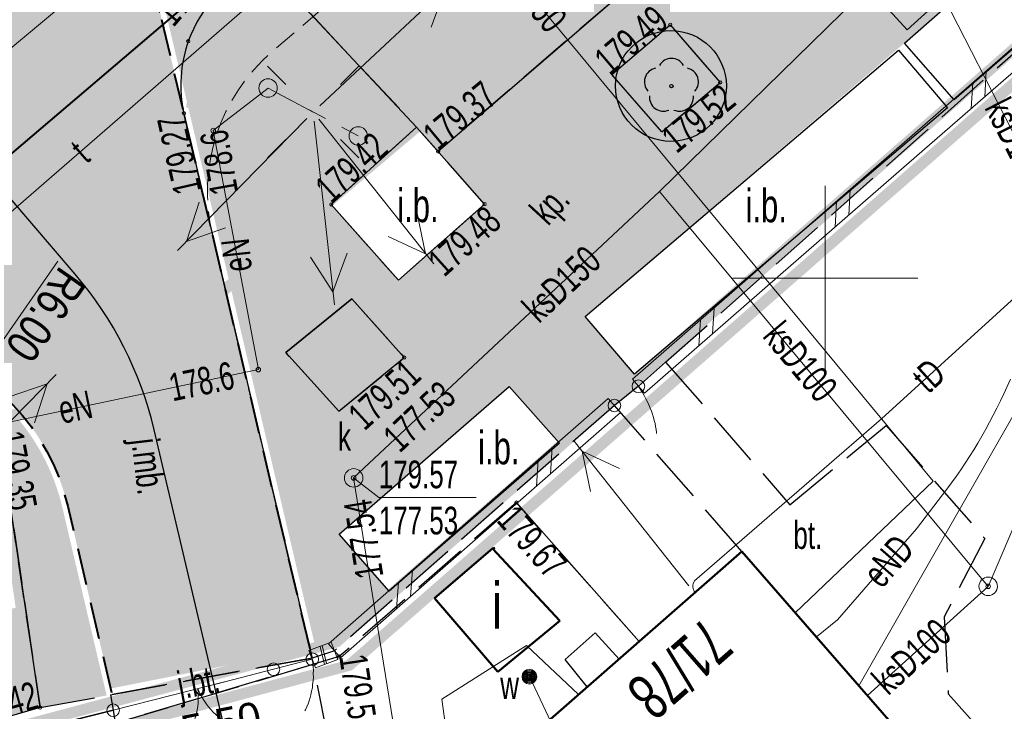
# Model space of a CAD drawing. Header units: metres. Extents: x 7429064 to 7431133, y 5709479 to 5714472.
# Tile 93 of 176: x 7429628 to 7429655, y 5709938 to 5709957. Entities that reach past the tile are written whole.
import ezdxf
from ezdxf.enums import TextEntityAlignment as Align

# ---------------------------------------------------------------- set-up
doc = ezdxf.new("R2010")
doc.units = ezdxf.units.M
for name, pattern in [('1', [0]), ('2_1', [0]), ('2_BUIB12_02', [0]), ('2_KTCR02', [1.5, 1, -0.5]), ('2_KTJZ01', [2, 1.5, -0.5]), ('2_KTKR01', [0]), ('2_KTPL01', [2, 1.5, -0.5]), ('3_1', [0]), ('3_BUIB12_03', [0]), ('3_EGBU_A', [0]), ('3_KTCR02', [1.5, 1, -0.5]), ('3_KTJZ01', [2, 1.5, -0.5]), ('3_KTKR01', [0]), ('3_KTPL01', [2, 1.5, -0.5]), ('4_SUBP02_05', [0]), ('4_SUPE_01', [0]), ('4_SUPK_01', [0]), ('4_SUPT_01', [0]), ('4_SUPW_01', [0]), ('5_EGBI17', [0]), ('7_1', [0]), ('7_SUBP02_05', [0]), ('7_SUPE_01', [0]), ('7_SUPK_01', [0]), ('7_SUPT_01', [0]), ('7_SUPW_01', [0]), ('7_SUSM03_02', [0]), ('DASHED2', [0.375, 0.25, -0.125]), ('HIDDEN', [0.375, 0.25, -0.125])]:
    doc.linetypes.add(name, pattern=pattern)
for name, color, linetype in [('_1_Mapa', 7, 'Continuous'), ('_1_X-REFY', 7, 'Continuous'), ('D_1_LINIA_OPIS_ZJAZDY', 7, 'Continuous')]:
    doc.layers.add(name, color=color, linetype=linetype)
doc.layers.add('_D_7_CZASOWE ZAJĘCIE_PRZEBUDOWA SIECI', color=7, linetype='HIDDEN', lineweight=50, true_color=0xd16900)
doc.layers.add('DZIALKA_L_0', color=7, linetype='1', lineweight=40, true_color=0x008000)
for name, color, linetype, lineweight in [('_D_7_PAS DROGOWY_PODZIAL', 1, 'Continuous', 50), ('_D_7_TEREN NIEZBEDNY DLA OB_BUD', 252, 'HIDDEN', 50), ('_D_8_Wymiary', 7, 'Continuous', 20), ('BUIB_E_T_6', 252, 'Continuous', 18), ('BUIB_L_1', 252, 'Continuous', 18), ('BUIB_L_10', 252, '2_BUIB12_02', 25), ('D_1_LINIA_KRAWĘŻNIK_BET_20_30 WYN 0-2 CM', 5, 'HIDDEN', 40), ('Dr-Krawędż nawierzchni', 250, 'DASHED2', 18), ('EADTD_T_0', 252, 'Continuous', 25), ('EGBB_E_T_0', 252, 'Continuous', 20), ('EGBB_L_0', 252, '3_EGBU_A', 50), ('EGBB_L_1', 252, '3_EGBU_A', 50), ('EGBE_L_8', 252, '3_1', 18), ('gaPoziome', 7, 'Continuous', 30), ('KRZYZE_L_0', 252, '1', 18), ('KTCR_L_1', 252, '2_KTCR02', 30), ('KTJZ_E_T_0', 252, 'Continuous', 15), ('KTJZ_L_0', 252, '2_KTJZ01', 30), ('KTKR_L_0', 252, '2_KTKR01', 30), ('KTOK_L_1', 252, '2_1', 18), ('KTOK_L_3', 252, '2_1', 18), ('KTOK_L_4', 252, 'Continuous', 35), ('KTPL_E_T_0', 252, 'Continuous', 15), ('KTPL_L_0', 252, '2_KTPL01', 30), ('OBOP_T_1', 82, 'Continuous', 30), ('RTPW_T_1', 252, 'Continuous', 15), ('SUBK_L_0', 252, '4_SUBP02_05', 18), ('SUPE_E_T_3', 252, 'Continuous', 15), ('SUPE_L_3', 252, '4_SUPE_01', 18), ('SUPK_E_T_4', 252, 'Continuous', 15), ('SUPK_L_4', 252, '4_SUPK_01', 18), ('SUPT_E_T_0', 252, 'Continuous', 15), ('SUPT_L_0', 252, '4_SUPT_01', 18), ('SUPW_E_T_0', 252, 'Continuous', 15), ('SUPW_L_0', 252, '4_SUPW_01', 18), ('SUSM_L_4', 252, 'Continuous', 18), ('SUSM_T_0', 252, 'Continuous', 18), ('SUTE_T_0', 252, 'Continuous', 18), ('SUTK_T_0', 252, 'Continuous', 18), ('SUTW_T_0', 252, 'Continuous', 18), ('SUUK_E_T_9', 252, 'Continuous', 15), ('SUUK_T_2', 252, 'Continuous', 18), ('SUUW_E_T_5', 252, 'Continuous', 15), ('SUUW_T_7', 252, 'Continuous', 18)]:
    doc.layers.add(name, color=color, linetype=linetype, lineweight=lineweight)
doc.layers.add('D_1_LINIA_OBRZEŻE_BET_6x30cm - III', color=24, linetype='Continuous', lineweight=30, transparency=0.3)
doc.layers.add('D_2_HECZ ŚCIEŻKI ROWEROWE', color=30, linetype='Continuous', lineweight=0, transparency=0.5)
for name, color, linetype, lineweight, true_color, transparency in [('D_2_HECZ_CHODNIK_KOSTKA', 7, 'Continuous', 0, 0xf7f588, 0.35), ('D_2_HECZ_JEZDNIA KR3- NOWA KONSTRUKCJA', 7, 'Continuous', 13, 0x99e6ff, 0.3), ('D_2_HECZ_ZIELEN', 7, 'Continuous', 13, 0xd6ffd6, 0.3)]:
    doc.layers.add(name, color=color, linetype=linetype, lineweight=lineweight, true_color=true_color, transparency=transparency)
doc.styles.add('major_arial', font='arial.ttf')
doc.styles.add('Styl Arial', font='arial.ttf', dxfattribs={"width": 0.8, "height": 0.9})
doc.dimstyles.new('1_500', dxfattribs={"dimtxt": 0.9, "dimasz": 1, "dimexe": 0.18, "dimexo": 0, "dimgap": 0.2, "dimtad": 4, "dimzin": 0, "dimdsep": 46, "dimtxsty": 'Styl Arial', "dimcen": 0.25, "dimclrd": 256, "dimclre": 256, "dimclrt": 256, "dimazin": 0, "dimtfac": 1, "dimtix": 1, "dimtmove": 1, "dimatfit": 3, "dimfxl": 0.18, "dimtolj": 1, "dimtzin": 0, "dimlwd": -1, "dimlwe": -1, "dimarcsym": 0})
doc.dimstyles.new('major_500', dxfattribs={"dimtxt": 0.8, "dimasz": 0.8, "dimexe": 0.5, "dimexo": 1, "dimgap": 0.3, "dimtad": 1, "dimzin": 1, "dimdsep": 46, "dimtxsty": 'major_arial', "dimcen": 0, "dimse1": 1, "dimse2": 1, "dimaunit": 1, "dimadec": 1, "dimazin": 0, "dimtfac": 1, "dimtix": 1, "dimtmove": 0, "dimatfit": 3, "dimfxl": 2, "dimfxlon": 1, "dimtolj": 1, "dimarcsym": 0})

# ---------------------------------------------------------------- blocks, each defined once
blk = doc.blocks.new('*D35')
at = {"layer": '_D_8_Wymiary', "transparency": 16777216}
for p, q in [((7429629.219, 5709950.456), (7429627.36, 5709947.782)), ((7429623.526, 5709942.445), (7429623.776, 5709942.445)), ((7429623.651, 5709942.32), (7429623.651, 5709942.57))]:
    blk.add_line(p, q, dxfattribs=at)
blk.add_solid([(7429627.292, 5709947.83), (7429627.429, 5709947.735), (7429627.075, 5709947.372)], dxfattribs=at)
at = {"layer": 'Defpoints', "color": 0, "transparency": 16777216}
for p in [(7429627.075, 5709947.372), (7429623.651, 5709942.445)]:
    blk.add_point(p, dxfattribs=at)
at = {"layer": '_D_8_Wymiary', "transparency": 16777216, "insert": (7429628.892, 5709949.005), "char_height": 0.9, "attachment_point": 5, "rotation": 235.1989, "style": 'Styl Arial'}
blk.add_mtext('\\A1;R6.00', dxfattribs=at)
blk = doc.blocks.new('*D36')
at = {"layer": '_D_8_Wymiary', "color": 0, "lineweight": -2, "transparency": 16777216}
for p, q in [((7429636.246, 5709938.977), (7429636.579, 5709937.294)), ((7429630.847, 5709937.907), (7429631.181, 5709936.224)), ((7429631.868, 5709936.87), (7429635.697, 5709937.629))]:
    blk.add_line(p, q, dxfattribs=at)
at = {"layer": '_D_8_Wymiary', "color": 0, "transparency": 16777216}
for points in [[(7429635.672, 5709937.76), (7429635.723, 5709937.498), (7429636.482, 5709937.784)], [(7429631.843, 5709937.001), (7429631.894, 5709936.739), (7429631.084, 5709936.714)]]:
    blk.add_solid(points, dxfattribs=at)
at = {"layer": 'Defpoints', "color": 0, "transparency": 16777216}
for p in [(7429636.051, 5709939.958), (7429630.653, 5709938.888), (7429636.482, 5709937.784)]:
    blk.add_point(p, dxfattribs=at)
at = {"layer": '_D_8_Wymiary', "color": 0, "transparency": 16777216, "insert": (7429633.645, 5709937.944), "char_height": 0.8, "attachment_point": 5, "rotation": 11.2108, "style": 'major_arial'}
blk.add_mtext('\\A1;5.50', dxfattribs=at)
blk = doc.blocks.new('3_OBOP02_01')
at = {"linetype": 'Continuous'}
blk.add_circle((0, 0), 0.045, dxfattribs=at)
for centre, start, end in [((0, 0.375), 30.1401, 149.8599), ((-0.357, 0.116), 102.1445, 221.86), ((0.357, 0.116), 318.14, 77.8555), ((-0.22, -0.303), 174.1482, 293.8542), ((0.22, -0.303), 246.1458, 5.8518)]:
    blk.add_arc(centre, 0.375, start, end, dxfattribs=at)
blk = doc.blocks.new('3_RTPW02')
at = {"linetype": 'Continuous'}
blk.add_circle((0, 0), 0.045, dxfattribs=at)
blk = doc.blocks.new('7_SUSM01_01')
at = {"linetype": 'Continuous'}
for p, q in [((-0.742, 0.742), (-1.237, 1.237)), ((0.742, 0.742), (1.237, 1.237)), ((-0.742, -0.742), (-1.237, -1.237)), ((0.742, -0.742), (1.237, -1.237))]:
    blk.add_line(p, q, dxfattribs=at)
blk = doc.blocks.new('7_SUPS01_03')
at = {"linetype": 'Continuous'}
blk.add_circle((0, 0), 0.0625, dxfattribs=at)
blk = doc.blocks.new('7_SUPS01_05')
at = {"linetype": 'Continuous'}
blk.add_circle((0, 0), 0.0625, dxfattribs=at)
blk = doc.blocks.new('7_SUPS01_08')
at = {"linetype": 'Continuous'}
blk.add_circle((0, 0), 0.0625, dxfattribs=at)
blk = doc.blocks.new('7_SUUS15_05')
at = {"linetype": 'Continuous'}
blk.add_circle((0, 0), 0.25, dxfattribs=at)
blk = doc.blocks.new('7_SUUS25')
at = {"linetype": 'Continuous'}
for radius in [0.2, 0.175, 0.15, 0.125, 0.1, 0.075, 0.05, 0.025, 0.00715]:
    blk.add_circle((0, 0), radius, dxfattribs=at)
blk = doc.blocks.new('X-ref_MDCP_Szara')
at = {"layer": 'BUIB_L_1', "linetype": '3_1'}
for p, q in [((7429652.147, 5709953.681), (7429655.832, 5709956.892)), ((7429652.475, 5709953.304), (7429656.161, 5709956.515)), ((7429654.318, 5709954.909), (7429654.358, 5709955.607)), ((7429653.95, 5709954.588), (7429653.99, 5709955.286)), ((7429648.461, 5709950.47), (7429652.147, 5709953.681)), ((7429648.79, 5709950.093), (7429652.475, 5709953.304)), ((7429650.633, 5709951.698), (7429650.673, 5709952.396)), ((7429650.264, 5709951.377), (7429650.304, 5709952.075)), ((7429644.776, 5709947.258), (7429648.461, 5709950.47)), ((7429645.104, 5709946.882), (7429648.79, 5709950.093)), ((7429646.947, 5709948.487), (7429646.987, 5709949.185)), ((7429646.578, 5709948.166), (7429646.619, 5709948.864)), ((7429644.776, 5709947.258), (7429645.104, 5709946.882)), ((7429640.335, 5709943.418), (7429644.125, 5709946.738)), ((7429644.125, 5709946.738), (7429644.455, 5709946.362)), ((7429640.665, 5709943.042), (7429644.455, 5709946.362)), ((7429642.56, 5709944.702), (7429642.609, 5709945.41)), ((7429642.181, 5709944.37), (7429642.23, 5709945.078)), ((7429636.545, 5709940.098), (7429640.335, 5709943.418)), ((7429636.875, 5709939.722), (7429640.665, 5709943.042)), ((7429638.77, 5709941.382), (7429638.819, 5709942.09)), ((7429638.391, 5709941.05), (7429638.44, 5709941.758)), ((7429636.021, 5709939.913), (7429636.621, 5709940.143)), ((7429636.439, 5709939.539), (7429636.321, 5709940.028)), ((7429636.499, 5709939.562), (7429636.381, 5709940.051)), ((7429636.545, 5709940.098), (7429636.875, 5709939.722)), ((7429636.621, 5709940.143), (7429636.799, 5709939.677)), ((7429636.021, 5709939.913), (7429636.199, 5709939.447)), ((7429636.199, 5709939.447), (7429636.799, 5709939.677))]:
    blk.add_line(p, q, dxfattribs=at)
at = {"layer": 'BUIB_L_10', "linetype": '3_BUIB12_03'}
for p, q in [((7429652.14, 5709956.36), (7429658.31, 5709961.76)), ((7429659.66, 5709960.21), (7429653.49, 5709954.82)), ((7429653.49, 5709954.82), (7429652.14, 5709956.36)), ((7429643.5, 5709948.96), (7429651.98, 5709956.17)), ((7429651.98, 5709956.17), (7429653.31, 5709954.61)), ((7429653.31, 5709954.61), (7429644.83, 5709947.4)), ((7429638.934, 5709954.087), (7429636.626, 5709951.994)), ((7429640.777, 5709951.999), (7429638.934, 5709954.087)), ((7429636.626, 5709951.994), (7429638.441, 5709949.938)), ((7429638.441, 5709949.938), (7429640.777, 5709951.999)), ((7429644.83, 5709947.4), (7429643.5, 5709948.96)), ((7429636.84, 5709943.07), (7429641.44, 5709947.06)), ((7429641.44, 5709947.06), (7429642.8, 5709945.53)), ((7429642.8, 5709945.53), (7429638.19, 5709941.52)), ((7429638.19, 5709941.52), (7429636.84, 5709943.07))]:
    blk.add_line(p, q, dxfattribs=at)
at = {"layer": 'DZIALKA_L_0', "linetype": '1'}
blk.add_line((7429408.88, 5709766.76), (7429668.8, 5709988.15), dxfattribs=at)
at = {"layer": 'EGBB_L_0', "linetype": '3_EGBU_A'}
for p, q in [((7429641.053, 5709942.695), (7429640.993, 5709942.675)), ((7429639.416, 5709941.338), (7429640.993, 5709942.675)), ((7429640.993, 5709942.675), (7429642.809, 5709940.72)), ((7429641.132, 5709939.343), (7429639.416, 5709941.338)), ((7429642.809, 5709940.72), (7429641.132, 5709939.343))]:
    blk.add_line(p, q, dxfattribs=at)
at = {"layer": 'EGBB_L_1', "linetype": '3_EGBU_A'}
for p, q in [((7429640.069, 5709935.886), (7429647.742, 5709942.594)), ((7429647.742, 5709942.594), (7429654.681, 5709934.641))]:
    blk.add_line(p, q, dxfattribs=at)
at = {"layer": 'EGBE_L_8', "linetype": '5_EGBI17'}
for p, q in [((7429642.96, 5709939.67), (7429643.769, 5709940.391)), ((7429643.769, 5709940.391), (7429644.415, 5709939.685)), ((7429643.554, 5709938.932), (7429642.96, 5709939.67)), ((7429644.415, 5709939.685), (7429643.554, 5709938.932))]:
    blk.add_line(p, q, dxfattribs=at)
at = {"layer": 'KRZYZE_L_0', "linetype": '1'}
for p, q in [((7429650, 5709947.5), (7429650, 5709952.5)), ((7429647.5, 5709950), (7429652.5, 5709950))]:
    blk.add_line(p, q, dxfattribs=at)
at = {"layer": 'KTCR_L_1', "linetype": '3_KTCR02'}
for q in [(7429627.739, 5709945.2), (7429615.7, 5709934.67)]:
    blk.add_line((7429628.74, 5709938.37), q, dxfattribs=at)
at = {"layer": 'KTJZ_L_0', "linetype": '3_KTJZ01'}
for p, q in [((7429641.635, 5709943.919), (7429636.839, 5709939.753)), ((7429644.957, 5709940.159), (7429641.635, 5709943.919)), ((7429642.96, 5709939.67), (7429643.769, 5709940.391)), ((7429643.769, 5709940.391), (7429644.415, 5709939.685)), ((7429644.415, 5709939.685), (7429644.957, 5709940.159)), ((7429636.839, 5709939.753), (7429630.771, 5709937.947)), ((7429636.109, 5709939.713), (7429630.651, 5709938.718)), ((7429630.771, 5709937.947), (7429636.153, 5709939.549)), ((7429636.11, 5709939.68), (7429636.109, 5709939.713)), ((7429636.153, 5709939.549), (7429636.11, 5709939.68)), ((7429643.554, 5709938.932), (7429642.96, 5709939.67)), ((7429630.651, 5709938.718), (7429630.72, 5709938.3)), ((7429640.069, 5709935.886), (7429643.554, 5709938.932)), ((7429630.72, 5709938.3), (7429630.771, 5709937.947))]:
    blk.add_line(p, q, dxfattribs=at)
at = {"layer": 'KTKR_L_0', "linetype": '3_KTKR01'}
for p, q in [((7429653.59, 5709965.54), (7429639.515, 5709953.429)), ((7429634.7, 5709958.61), (7429638.934, 5709954.087)), ((7429644.223, 5709955.512), (7429645.802, 5709956.854)), ((7429645.802, 5709956.854), (7429647.154, 5709955.295)), ((7429645.575, 5709953.954), (7429644.223, 5709955.512)), ((7429645.575, 5709953.954), (7429647.154, 5709955.295)), ((7429632.634, 5709954.46), (7429636.109, 5709939.713)), ((7429635.391, 5709947.983), (7429637.179, 5709949.435)), ((7429637.179, 5709949.435), (7429638.601, 5709947.846)), ((7429636.832, 5709946.394), (7429635.391, 5709947.983)), ((7429636.832, 5709946.394), (7429638.601, 5709947.846)), ((7429628.74, 5709938.37), (7429627.739, 5709945.2))]:
    blk.add_line(p, q, dxfattribs=at)
for centre, radius, start, end in [((7429636.623, 5709954.944), 4.139, 117.675, 159.2844), ((7429636.166, 5709955.225), 3.614, 160.8914, 192.2195)]:
    blk.add_arc(centre, radius, start, end, dxfattribs=at)
at = {"layer": 'KTOK_L_1'}
for p, q in [((7429635.06, 5709939.41), (7429633.496, 5709939.01)), ((7429633.738, 5709939.072), (7429632.284, 5709938.7)), ((7429632.284, 5709938.7), (7429630.72, 5709938.3))]:
    blk.add_line(p, q, dxfattribs=at)
for centre in [(7429635.06, 5709939.41), (7429630.72, 5709938.3)]:
    blk.add_circle(centre, 0.17, dxfattribs=at)
for centre, start, end in [((7429631.024, 5709938.663), 322.3276, 6.402), ((7429634.862, 5709939.645), 202.2909, 246.3653)]:
    blk.add_arc(centre, 2, start, end, dxfattribs=at)
at = {"layer": 'KTOK_L_3'}
for p, q in [((7429644.94, 5709947.07), (7429644.615, 5709946.81)), ((7429644.94, 5709947.07), (7429644.994, 5709946.985)), ((7429644.994, 5709946.985), (7429645.048, 5709946.9)), ((7429644.615, 5709946.81), (7429644.29, 5709946.55)), ((7429645.048, 5709946.9), (7429645.095, 5709946.823)), ((7429645.095, 5709946.823), (7429645.14, 5709946.731)), ((7429645.14, 5709946.731), (7429645.184, 5709946.65)), ((7429645.184, 5709946.65), (7429645.222, 5709946.566)), ((7429645.222, 5709946.566), (7429645.257, 5709946.478)), ((7429645.257, 5709946.478), (7429645.296, 5709946.394)), ((7429645.296, 5709946.394), (7429645.32, 5709946.311)), ((7429645.32, 5709946.311), (7429645.35, 5709946.22)), ((7429645.35, 5709946.22), (7429645.368, 5709946.144)), ((7429645.368, 5709946.144), (7429645.392, 5709946.061)), ((7429645.392, 5709946.061), (7429645.405, 5709945.982)), ((7429645.405, 5709945.982), (7429645.419, 5709945.903)), ((7429645.419, 5709945.903), (7429645.428, 5709945.821)), ((7429645.428, 5709945.821), (7429645.427, 5709945.795)), ((7429635.585, 5709939.545), (7429635.06, 5709939.41)), ((7429636.11, 5709939.68), (7429635.585, 5709939.545)), ((7429636.11, 5709939.68), (7429636.121, 5709939.58)), ((7429636.121, 5709939.58), (7429636.132, 5709939.479)), ((7429636.132, 5709939.479), (7429636.14, 5709939.388)), ((7429636.14, 5709939.388), (7429636.137, 5709939.284)), ((7429636.137, 5709939.284), (7429636.139, 5709939.192)), ((7429636.12, 5709939.001), (7429636.115, 5709938.907)), ((7429636.133, 5709939.097), (7429636.12, 5709939.001)), ((7429636.139, 5709939.192), (7429636.133, 5709939.097)), ((7429636.073, 5709938.721), (7429636.049, 5709938.642)), ((7429636.093, 5709938.819), (7429636.073, 5709938.721)), ((7429636.115, 5709938.907), (7429636.093, 5709938.819)), ((7429635.995, 5709938.473), (7429635.963, 5709938.393)), ((7429636.026, 5709938.554), (7429635.995, 5709938.473)), ((7429636.049, 5709938.642), (7429636.026, 5709938.554)), ((7429635.925, 5709938.311), (7429635.909, 5709938.286)), ((7429635.963, 5709938.393), (7429635.925, 5709938.311))]:
    blk.add_line(p, q, dxfattribs=at)
for centre in [(7429644.94, 5709947.07), (7429644.29, 5709946.55), (7429636.11, 5709939.68), (7429635.06, 5709939.41)]:
    blk.add_circle(centre, 0.17, dxfattribs=at)
at = {"layer": 'KTOK_L_4'}
for p, q in [((7429644.957, 5709940.159), (7429641.635, 5709943.919)), ((7429628.67, 5709937.79), (7429630.72, 5709938.3))]:
    blk.add_line(p, q, dxfattribs=at)
at = {"layer": 'KTPL_L_0', "linetype": '3_KTPL01'}
for p, q in [((7429653.59, 5709965.54), (7429639.515, 5709953.429)), ((7429645.676, 5709947.721), (7429664.65, 5709964.56)), ((7429634.7, 5709958.61), (7429638.934, 5709954.087)), ((7429644.223, 5709955.512), (7429645.802, 5709956.854)), ((7429645.802, 5709956.854), (7429647.154, 5709955.295)), ((7429645.575, 5709953.954), (7429644.223, 5709955.512)), ((7429645.575, 5709953.954), (7429647.154, 5709955.295)), ((7429636.109, 5709939.713), (7429632.634, 5709954.46)), ((7429638.934, 5709954.087), (7429636.626, 5709951.994)), ((7429638.934, 5709954.087), (7429639.515, 5709953.429)), ((7429640.777, 5709951.999), (7429638.934, 5709954.087)), ((7429636.626, 5709951.994), (7429638.441, 5709949.938)), ((7429638.441, 5709949.938), (7429640.777, 5709951.999)), ((7429635.391, 5709947.983), (7429637.179, 5709949.435)), ((7429637.179, 5709949.435), (7429638.601, 5709947.846)), ((7429636.832, 5709946.394), (7429635.391, 5709947.983)), ((7429636.832, 5709946.394), (7429638.601, 5709947.846)), ((7429645.676, 5709947.721), (7429644.94, 5709947.07)), ((7429645.676, 5709947.721), (7429649.043, 5709943.857)), ((7429644.94, 5709947.07), (7429644.29, 5709946.55)), ((7429644.29, 5709946.55), (7429636.71, 5709939.91)), ((7429647.742, 5709942.594), (7429644.29, 5709946.55)), ((7429649.043, 5709943.857), (7429651.643, 5709946.008)), ((7429651.643, 5709946.008), (7429654.317, 5709942.95)), ((7429627.739, 5709945.2), (7429628.74, 5709938.37)), ((7429654.317, 5709942.95), (7429653.22, 5709940.829)), ((7429654.681, 5709934.641), (7429647.742, 5709942.594)), ((7429653.22, 5709940.829), (7429653.327, 5709938.74)), ((7429636.71, 5709939.91), (7429636.109, 5709939.713)), ((7429630.651, 5709938.718), (7429636.109, 5709939.713)), ((7429628.74, 5709938.37), (7429630.651, 5709938.718)), ((7429653.327, 5709938.74), (7429657.879, 5709933.659))]:
    blk.add_line(p, q, dxfattribs=at)
for centre, radius, start, end in [((7429636.623, 5709954.944), 4.139, 117.675, 159.2844), ((7429636.166, 5709955.225), 3.614, 160.8914, 192.2195)]:
    blk.add_arc(centre, radius, start, end, dxfattribs=at)
at = {"layer": 'SUBK_L_0', "linetype": '7_SUBP02_05'}
for p, q in [((7429651.166, 5709957.876), (7429652.213, 5709956.72)), ((7429652.213, 5709956.72), (7429653.198, 5709957.613))]:
    blk.add_line(p, q, dxfattribs=at)
at = {"layer": 'SUPE_L_3', "linetype": '7_SUPE_01'}
for p, q in [((7429636.316, 5709954.665), (7429639.97, 5709958.078)), ((7429639.325, 5709956.791), (7429639.714, 5709957.839)), ((7429633.43, 5709953.99), (7429634.913, 5709955.143)), ((7429634.913, 5709955.143), (7429636.134, 5709954.494)), ((7429635.959, 5709954.315), (7429632.461, 5709950.742)), ((7429636.708, 5709949.275), (7429636.161, 5709954.245)), ((7429639.397, 5709950.381), (7429636.289, 5709954.298)), ((7429634.65, 5709947.52), (7429633.43, 5709953.99)), ((7429633.048, 5709952.057), (7429632.706, 5709950.992)), ((7429639.179, 5709950.655), (7429638.949, 5709951.749)), ((7429633.763, 5709951.357), (7429632.706, 5709950.992)), ((7429639.179, 5709950.655), (7429638.166, 5709951.128)), ((7429636.67, 5709949.623), (7429636.063, 5709950.563)), ((7429636.67, 5709949.623), (7429637.057, 5709950.672)), ((7429621.686, 5709944.79), (7429634.65, 5709947.52)), ((7429629.18, 5709947.39), (7429625.682, 5709943.817)), ((7429628.935, 5709947.14), (7429627.878, 5709946.775)), ((7429628.935, 5709947.14), (7429628.593, 5709946.076)), ((7429646.307, 5709941.671), (7429643.2, 5709945.588)), ((7429643.647, 5709944.22), (7429643.417, 5709945.314)), ((7429644.43, 5709944.841), (7429643.417, 5709945.314)), ((7429652.47, 5709943.21), (7429653.29, 5709944.28)), ((7429650.33, 5709940.75), (7429652.47, 5709943.21)), ((7429649.759, 5709940.283), (7429650.33, 5709940.75))]:
    blk.add_line(p, q, dxfattribs=at)
blk.add_arc((7429641.515, 5709953.063), 14.69, 323.2818, 336.7327, dxfattribs=at)
at = {"layer": 'SUPK_L_4', "linetype": '7_SUPK_01'}
for p, q in [((7429651.166, 5709957.876), (7429645.513, 5709952.343)), ((7429653.198, 5709957.613), (7429656.802, 5709950.567)), ((7429645.513, 5709952.343), (7429637.23, 5709944.59)), ((7429654.409, 5709941.654), (7429645.513, 5709952.343)), ((7429656.643, 5709949.009), (7429650.91, 5709938.964)), ((7429637.23, 5709944.59), (7429641.291, 5709919.477)), ((7429651.142, 5709938.697), (7429654.409, 5709941.654))]:
    blk.add_line(p, q, dxfattribs=at)
at = {"layer": 'SUPK_L_4', "linetype": '7_1'}
for p, q in [((7429645.513, 5709952.343), (7429651.166, 5709957.876)), ((7429656.802, 5709950.567), (7429653.198, 5709957.613)), ((7429637.23, 5709944.59), (7429645.513, 5709952.343)), ((7429654.409, 5709941.654), (7429645.513, 5709952.343)), ((7429656.643, 5709949.009), (7429650.91, 5709938.964)), ((7429641.291, 5709919.477), (7429637.23, 5709944.59)), ((7429651.142, 5709938.697), (7429654.409, 5709941.654))]:
    blk.add_line(p, q, dxfattribs=at)
at = {"layer": 'SUPT_L_0', "linetype": '7_SUPT_01'}
for p, q in [((7429620.61, 5709945.42), (7429663.5, 5709982.64)), ((7429661.46, 5709955.23), (7429651.52, 5709946.19)), ((7429651.52, 5709946.19), (7429646.46, 5709941.8))]:
    blk.add_line(p, q, dxfattribs=at)
blk.add_arc((7429646.675, 5709941.653), 0.26, 145.6087, 219.9294, dxfattribs=at)
at = {"layer": 'SUPW_L_0', "linetype": '7_SUPW_01'}
for p, q in [((7429593.18, 5709927.23), (7429658.72, 5709981.89)), ((7429637.103, 5709963.604), (7429652.918, 5709944.5)), ((7429652.918, 5709944.5), (7429649.185, 5709940.941)), ((7429641.91, 5709940.055), (7429639.614, 5709938.6)), ((7429643.321, 5709938.729), (7429641.91, 5709940.055)), ((7429639.614, 5709938.6), (7429642.226, 5709920.273))]:
    blk.add_line(p, q, dxfattribs=at)
at = {"layer": 'SUPW_L_0', "linetype": '7_1'}
for p, q in [((7429593.18, 5709927.23), (7429658.72, 5709981.89)), ((7429637.103, 5709963.604), (7429652.918, 5709944.5)), ((7429652.918, 5709944.5), (7429649.185, 5709940.941)), ((7429641.91, 5709940.055), (7429639.614, 5709938.6)), ((7429643.321, 5709938.729), (7429641.91, 5709940.055)), ((7429639.614, 5709938.6), (7429642.226, 5709920.273))]:
    blk.add_line(p, q, dxfattribs=at)
at = {"layer": 'SUSM_L_4', "linetype": '7_SUSM03_02'}
for p, q in [((7429635.134, 5709955.025), (7429635.575, 5709954.791)), ((7429636.023, 5709954.553), (7429636.472, 5709954.314)), ((7429636.913, 5709954.08), (7429637.355, 5709953.845))]:
    blk.add_line(p, q, dxfattribs=at)
for centre in [(7429634.913, 5709955.143), (7429637.355, 5709953.845)]:
    blk.add_circle(centre, 0.25, dxfattribs=at)
at = {"layer": 'SUTK_T_0', "linetype": 'Continuous'}
for p, q in [((7429637.23, 5709944.59), (7429637.911, 5709944.059)), ((7429637.911, 5709944.059), (7429640.544, 5709944.059)), ((7429654.409, 5709941.654), (7429655.347, 5709943.838))]:
    blk.add_line(p, q, dxfattribs=at)
at = {"layer": 'SUTW_T_0', "linetype": 'Continuous'}
blk.add_line((7429641.989, 5709939.21), (7429643.242, 5709936.555), dxfattribs=at)
at = {"layer": 'OBOP_T_1'}
blk.add_blockref('3_OBOP02_01', (7429645.834, 5709955.194), dxfattribs=at)
at = {"layer": 'RTPW_T_1'}
for p in [(7429645.802, 5709956.854), (7429632.751, 5709956.408), (7429647.154, 5709955.295), (7429632.634, 5709954.46), (7429639.515, 5709953.429), (7429636.626, 5709951.994), (7429640.777, 5709951.999), (7429638.601, 5709947.846), (7429641.635, 5709943.919), (7429636.839, 5709939.753), (7429628.74, 5709938.37)]:
    blk.add_blockref('3_RTPW02', p, dxfattribs=at)
at = {"layer": 'SUSM_T_0'}
blk.add_blockref('7_SUSM01_01', (7429636.134, 5709954.494), dxfattribs=at)
at = {"layer": 'SUTE_T_0'}
for p in [(7429633.43, 5709953.99), (7429634.65, 5709947.52)]:
    blk.add_blockref('7_SUPS01_03', p, dxfattribs=at)
at = {"layer": 'SUTK_T_0'}
for p in [(7429637.23, 5709944.59), (7429637.23, 5709944.59), (7429637.23, 5709944.59), (7429654.409, 5709941.654)]:
    blk.add_blockref('7_SUPS01_05', p, dxfattribs=at)
at = {"layer": 'SUTW_T_0'}
blk.add_blockref('7_SUPS01_08', (7429641.989, 5709939.21), dxfattribs=at)
at = {"layer": 'SUUK_T_2'}
for p in [(7429637.23, 5709944.59), (7429654.409, 5709941.654)]:
    blk.add_blockref('7_SUUS15_05', p, dxfattribs=at)
at = {"layer": 'SUUW_T_7'}
blk.add_blockref('7_SUUS25', (7429641.989, 5709939.21), dxfattribs=at)
at = {"layer": 'BUIB_E_T_6', "width": 0.7}
for p in [(7429638.408, 5709951.963), (7429647.838, 5709951.96), (7429640.599, 5709945.408)]:
    blk.add_text('i.b.', height=0.9, dxfattribs=at).set_placement(p, align=Align.MIDDLE_LEFT)
at = {"layer": 'EADTD_T_0', "width": 0.7}
blk.add_text('71/78', height=1.25, rotation=221.2447, dxfattribs=at).set_placement((7429645.646, 5709939.881), align=Align.CENTER)
at = {"layer": 'EGBB_E_T_0', "width": 0.7}
blk.add_text('i', height=1.25, dxfattribs=at).set_placement((7429641.112, 5709941.168), align=Align.MIDDLE)
at = {"layer": 'KTJZ_E_T_0', "width": 0.7}
blk.add_text('j.bt.', height=0.75, rotation=10.758, dxfattribs=at).set_placement((7429633.044, 5709938.974), align=Align.MIDDLE)
at = {"layer": 'KTPL_E_T_0', "width": 0.7}
for s, rotation, p in [('kp.', 47.2197, (7429642.605, 5709951.924)), ('j.mb.', 276.6745, (7429631.58, 5709944.893))]:
    blk.add_text(s, height=0.75, rotation=rotation, dxfattribs=at).set_placement(p, align=Align.MIDDLE)
blk.add_text('bt.', height=0.75, dxfattribs=at).set_placement((7429649.526, 5709943.057), align=Align.MIDDLE)
at = {"layer": 'RTPW_T_1', "width": 0.7}
for s, rotation, p in [('179.27', 49.6032, (7429632.352, 5709956.767)), ('179.37', 39.6319, (7429639.515, 5709953.429)), ('179.42', 42.1979, (7429636.626, 5709951.994)), ('179.35', 280.6037, (7429627.54, 5709945.777)), ('179.52', 278.6219, (7429636.839, 5709939.753))]:
    blk.add_text(s, height=0.75, rotation=rotation, dxfattribs=at).set_placement(p)
for s, rotation, p in [('179.49', 40.3091, (7429645.802, 5709956.854)), ('179.27', 102.8347, (7429632.634, 5709954.46)), ('179.42', 15.3635, (7429628.74, 5709938.37))]:
    blk.add_text(s, height=0.75, rotation=rotation, dxfattribs=at).set_placement(p, align=Align.RIGHT)
for s, rotation, p in [('179.52', 39.475, (7429647.154, 5709955.295)), ('179.48', 41.9518, (7429640.777, 5709951.999)), ('179.51', 42.4521, (7429638.601, 5709947.846))]:
    blk.add_text(s, height=0.75, rotation=rotation, dxfattribs=at).set_placement(p, align=Align.TOP_RIGHT)
blk.add_text('179.67', height=0.75, rotation=311.4678, dxfattribs=at).set_placement((7429641.635, 5709943.919), align=Align.TOP_LEFT)
at = {"layer": 'SUPE_E_T_3', "width": 0.7}
for s, rotation, p in [('eN', 96.1022, (7429634.066, 5709950.619)), ('eN', 11.6138, (7429629.697, 5709946.502)), ('eND', 48.9794, (7429651.71, 5709942.337))]:
    blk.add_text(s, height=0.75, rotation=rotation, dxfattribs=at).set_placement(p, align=Align.MIDDLE)
at = {"layer": 'SUPK_E_T_4', "width": 0.7}
for s, rotation, p in [('ksD100', 297.0894, (7429655.185, 5709953.728)), ('ksD150', 43.1079, (7429642.849, 5709949.85)), ('ksD100', 309.7702, (7429649.339, 5709947.746)), ('ksD100', 42.1553, (7429652.322, 5709939.765))]:
    blk.add_text(s, height=0.75, rotation=rotation, dxfattribs=at).set_placement(p, align=Align.MIDDLE)
at = {"layer": 'SUPT_E_T_0', "width": 0.7}
for s, rotation, p in [('t', 40.9515, (7429629.824, 5709953.416)), ('tD', 42.2852, (7429652.802, 5709947.356))]:
    blk.add_text(s, height=0.75, rotation=rotation, dxfattribs=at).set_placement(p, align=Align.MIDDLE)
at = {"layer": 'SUPW_E_T_0', "width": 0.7}
blk.add_text('woD150', height=0.75, rotation=309.8661, dxfattribs=at).set_placement((7429641.942, 5709957.81), align=Align.MIDDLE)
at = {"layer": 'SUTE_T_0', "width": 0.7}
for rotation, p in [(100.0459, (7429633.43, 5709953.99)), (11.6138, (7429633.973, 5709947.381))]:
    blk.add_text('178.6', height=0.75, rotation=rotation, dxfattribs=at).set_placement(p, align=Align.MIDDLE_RIGHT)
at = {"layer": 'SUTK_T_0', "width": 0.7}
blk.add_text('177.53', height=0.75, rotation=43.1079, dxfattribs=at).set_placement((7429638.222, 5709945.519), align=Align.MIDDLE_LEFT)
for s, p in [('179.57', (7429637.911, 5709945.059)), ('177.53', (7429637.911, 5709943.809))]:
    blk.add_text(s, height=0.75, dxfattribs=at).set_placement(p, align=Align.TOP_LEFT)
blk.add_text('177.54', height=0.75, rotation=99.1863, dxfattribs=at).set_placement((7429637.327, 5709943.99), align=Align.MIDDLE_RIGHT)
at = {"layer": 'SUUK_E_T_9', "width": 0.7}
blk.add_text('k', height=0.75, dxfattribs=at).set_placement((7429637.159, 5709945.33), align=Align.RIGHT)
at = {"layer": 'SUUW_E_T_5', "width": 0.7}
blk.add_text('w', height=0.75, dxfattribs=at).set_placement((7429641.199, 5709938.605))
blk = doc.blocks.new('*U289')
at = {"linetype": 'Continuous', "lineweight": 0}
h = blk.add_hatch(color=0, dxfattribs=at)
edge = h.paths.add_edge_path()
edge.add_ellipse((-0.228, 0.39), major_axis=(0, 0.39), ratio=0.333333, start_angle=339.1791, end_angle=685.9352)
edge.add_line((-0.155, 0.713), (-0.151, 0.752))
edge.add_line((-0.151, 0.752), (0.003, 0.445))
edge.add_arc((-0.011, 0.437), 0.016, 0, 26.5651, ccw=False)
edge.add_line((0.005, 0.437), (0.005, 0.276))
edge.add_arc((0.021, 0.276), 0.016, 180, 270)
edge.add_line((0.021, 0.26), (0.049, 0.26))
edge.add_arc((0.049, 0.276), 0.016, 270, 290.3551)
edge.add_line((0.055, 0.261), (0.103, 0.279))
edge.add_ellipse((0.227, 0.39), major_axis=(0, 0.39), ratio=0.333333, start_angle=106.5707, end_angle=378.3144)
edge.add_line((0.187, 0.76), (0.14, 0.987))
edge.add_line((0.14, 0.987), (0.163, 1.147))
edge.add_line((0.163, 1.147), (0.167, 1.147))
edge.add_line((0.167, 1.147), (0.176, 1.175))
edge.add_line((0.176, 1.175), (0.176, 1.211))
edge.add_line((0.176, 1.211), (0.093, 1.211))
edge.add_line((0.093, 1.211), (0.089, 1.175))
edge.add_line((0.089, 1.175), (0.132, 1.147))
edge.add_line((0.132, 1.147), (0.12, 1.067))
edge.add_line((0.12, 1.067), (-0.117, 1.067))
edge.add_line((-0.117, 1.067), (-0.103, 1.191))
edge.add_spline(control_points=[(-0.103, 1.191), (-0.102, 1.195), (-0.095, 1.208), (-0.078, 1.21), (-0.065, 1.211)], knot_values=[0, 0, 0, 0, 0.02025, 0.071822, 0.071822, 0.071822, 0.071822], degree=3, periodic=0)
edge.add_line((-0.065, 1.211), (-0.033, 1.211))
edge.add_line((-0.033, 1.211), (-0.033, 1.3))
edge.add_line((-0.033, 1.3), (-0.085, 1.3))
edge.add_spline(control_points=[(-0.085, 1.3), (-0.091, 1.299), (-0.097, 1.296), (-0.102, 1.293)], knot_values=[0.067484, 0.067484, 0.067484, 0.067484, 0.093736, 0.093736, 0.093736, 0.093736], degree=3, periodic=0)
edge.add_arc((-0.075, 1.247), 0.0531, 120.1379, 168.8933)
edge.add_line((-0.127, 1.257), (-0.181, 0.755))
h.paths.add_polyline_path([(-0.127, 0.975), (0.107, 0.975), (0.032, 0.455), (-0.144, 0.809)], flags=16)
edge = h.paths.add_edge_path(flags=16)
edge.add_ellipse((-0.228, 0.39), major_axis=(0, -0.292), ratio=0.350072, start_angle=159.1526, end_angle=502.0815, ccw=False)
edge.add_line((-0.191, 0.663), (-0.211, 0.477))
edge.add_arc((-0.219, 0.478), 0.00832, 322.797, 353.8856, ccw=False)
edge.add_line((-0.213, 0.473), (-0.234, 0.446))
edge.add_arc((-0.215, 0.431), 0.0237, 142.797, 180)
edge.add_line((-0.238, 0.431), (-0.238, 0.371))
edge.add_arc((-0.23, 0.371), 0.00832, 180, 270)
edge.add_line((-0.23, 0.363), (-0.225, 0.363))
edge.add_arc((-0.225, 0.371), 0.00832, 270, 333.0195)
edge.add_spline(control_points=[(-0.217, 0.367), (-0.21, 0.383), (-0.195, 0.411), (-0.184, 0.442), (-0.182, 0.457), (-0.182, 0.458)], knot_values=[0.007888, 0.007888, 0.007888, 0.007888, 0.089431, 0.152858, 0.158023, 0.158023, 0.158023, 0.158023], degree=3, periodic=0)
edge.add_line((-0.182, 0.458), (-0.165, 0.621))
edge = h.paths.add_edge_path(flags=16)
edge.add_line((0.127, 0.896), (0.162, 0.727))
edge.add_ellipse((0.227, 0.39), major_axis=(0, 0.39), ratio=0.333333, start_angle=390.3444, end_angle=440.4059)
edge.add_line((0.099, 0.455), (0.064, 0.455))
edge.add_line((0.064, 0.455), (0.127, 0.896))
edge = h.paths.add_edge_path(flags=16)
edge.add_ellipse((0.227, 0.39), major_axis=(0, -0.292), ratio=0.350072, start_angle=290.1309, end_angle=617.1604, ccw=False)
edge.add_line((0.131, 0.289), (0.227, 0.325))
edge.add_arc((0.181, 0.387), 0.0774, 307.1318, 362.4334)
edge.add_line((0.258, 0.39), (0.258, 0.439))
edge.add_arc((0.242, 0.439), 0.016, 0, 90)
edge.add_line((0.242, 0.455), (0.128, 0.455))
blk = doc.blocks.new('X-ref_SOR')
at = {"layer": 'gaPoziome', "color": 140, "rotation": 323.5340135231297}
blk.add_blockref('*U289', (7429632.903, 5709954.472), dxfattribs=at)

msp = doc.modelspace()

# ---------------------------------------------------------------- hatches: boundary and pattern name
at = {"layer": 'D_2_HECZ ŚCIEŻKI ROWEROWE'}
h = msp.add_hatch(color=256, dxfattribs=at)
h.dxf.hatch_style = 1
edge = h.paths.add_edge_path()
edge.add_line((7429634.022, 5709962.97), (7429632.651, 5709961.796))
edge.add_arc((7429637.257, 5709958.513), 5.657, 144.5199, 146.5333)
edge.add_line((7429632.538, 5709961.632), (7429632.858, 5709961.265))
edge.add_arc((7429631.351, 5709959.951), 2, -49.441, 41.0823, ccw=False)
edge.add_line((7429632.651, 5709958.432), (7429631.988, 5709957.864))
edge.add_line((7429631.988, 5709957.864), (7429633.274, 5709952.402))
edge.add_arc((7429638.273, 5709952.327), 5, 130.559, 179.1421, ccw=False)
edge.add_line((7429635.022, 5709956.126), (7429636.329, 5709957.244))
edge.add_arc((7429635.029, 5709958.764), 2, 310.559, 400.9983)
edge.add_line((7429636.538, 5709960.076), (7429634.022, 5709962.97))
at = {"layer": 'D_2_HECZ_CHODNIK_KOSTKA', "transparency": 33554585}
h = msp.add_hatch(color=256, dxfattribs=at)
h.dxf.hatch_style = 1
h.paths.add_polyline_path([(7429638.934, 5709954.087), (7429640.777, 5709951.999), (7429638.441, 5709949.938), (7429636.626, 5709951.994)], flags=16)
edge = h.paths.add_edge_path(flags=16)
edge.add_arc((7429654.582, 5709963.368), 1.5, 0, 360)
h.paths.add_polyline_path([(7429662.693, 5709978.696), (7429660.193, 5709981.617), (7429660.302, 5709983.027), (7429663.87, 5709986.081), (7429664.797, 5709985.745), (7429665.85, 5709979.514), (7429664.189, 5709978.469)], flags=16)
edge = h.paths.add_edge_path(flags=16)
edge.add_arc((7429638.601, 5709947.846), 0.045, 131.8272, 219.3849)
edge.add_line((7429638.566, 5709947.817), (7429636.832, 5709946.394))
edge.add_line((7429636.832, 5709946.394), (7429635.391, 5709947.983))
edge.add_line((7429635.391, 5709947.983), (7429637.179, 5709949.435))
edge.add_line((7429637.179, 5709949.435), (7429638.571, 5709947.879))
edge = h.paths.add_edge_path(flags=16)
edge.add_arc((7429645.82, 5709955.199), 1.5, 0, 180)
edge.add_arc((7429645.82, 5709955.199), 1.5, 180, 360)
edge = h.paths.add_edge_path()
edge.add_line((7429712.034, 5710029.935), (7429658.242, 5709983.896))
edge.add_arc((7429659.833, 5709982.472), 2.136, 138.1636, 217.4167)
edge.add_line((7429658.137, 5709981.174), (7429662.461, 5709976.122))
edge.add_line((7429662.461, 5709976.122), (7429648.558, 5709964.222))
edge.add_line((7429648.558, 5709964.222), (7429646.835, 5709966.236))
edge.add_line((7429646.835, 5709966.236), (7429635.022, 5709956.126))
edge.add_arc((7429638.273, 5709952.327), 5, 130.559, 179.1421)
edge.add_line((7429633.274, 5709952.402), (7429636.193, 5709940.012))
edge.add_line((7429636.193, 5709940.012), (7429636.937, 5709940.297))
edge.add_line((7429636.937, 5709940.297), (7429638.161, 5709941.514))
edge.add_line((7429638.161, 5709941.514), (7429636.84, 5709943.07))
edge.add_line((7429636.84, 5709943.07), (7429641.44, 5709947.06))
edge.add_line((7429641.44, 5709947.06), (7429642.8, 5709945.53))
edge.add_line((7429642.8, 5709945.53), (7429644.87, 5709947.34))
edge.add_line((7429644.87, 5709947.34), (7429643.5, 5709948.96))
edge.add_line((7429643.5, 5709948.96), (7429652.14, 5709956.36))
edge.add_line((7429652.14, 5709956.36), (7429658.31, 5709961.76))
edge.add_line((7429658.31, 5709961.76), (7429659.652, 5709960.219))
edge.add_line((7429659.652, 5709960.219), (7429660.67, 5709961.16))
edge.add_line((7429660.67, 5709961.16), (7429659.38, 5709962.66))
edge.add_line((7429659.38, 5709962.66), (7429662.38, 5709965.27))
edge.add_line((7429662.38, 5709965.27), (7429663.721, 5709963.735))
edge.add_line((7429663.721, 5709963.735), (7429664.65, 5709964.56))
edge.add_line((7429664.65, 5709964.56), (7429661.84, 5709967.78))
edge.add_line((7429661.84, 5709967.78), (7429666.72, 5709971.95))
edge.add_line((7429666.72, 5709971.95), (7429664.152, 5709974.98))
edge.add_line((7429664.152, 5709974.98), (7429668.661, 5709978.913))
edge.add_line((7429668.661, 5709978.913), (7429667.19, 5709980.588))
edge.add_line((7429667.19, 5709980.588), (7429666.126, 5709986.882))
edge.add_line((7429666.126, 5709986.882), (7429666.719, 5709988.519))
edge.add_line((7429666.719, 5709988.519), (7429714.477, 5710029.393))
edge.add_line((7429714.477, 5710029.393), (7429714.151, 5710029.773))
edge.add_line((7429714.151, 5710029.773), (7429712.034, 5710029.935))
edge = h.paths.add_edge_path()
edge.add_line((7429827.678, 5710127.816), (7429718.119, 5710035.128))
edge.add_line((7429718.119, 5710035.128), (7429717.952, 5710033.022))
edge.add_line((7429717.952, 5710033.022), (7429718.278, 5710032.643))
edge.add_line((7429718.278, 5710032.643), (7429831.149, 5710128.133))
edge.add_arc((7429829.636, 5710125.542), 3, 59.7039, 130.7355)
h = msp.add_hatch(color=256, dxfattribs=at)
h.dxf.hatch_style = 1
h.paths.add_polyline_path([(7429626.08, 5709940.77), (7429626.16, 5709940.28), (7429622.973, 5709939.778), (7429622.41, 5709943.16), (7429622.73, 5709943.21), (7429622.39, 5709945.26), (7429626.09, 5709945.94), (7429627.46, 5709945.39), (7429628.08, 5709941.07)], flags=16)
edge = h.paths.add_edge_path()
edge.add_arc((7429590.245, 5709961.239), 30.15, 307.0074, 310.559)
edge.add_line((7429609.85, 5709938.333), (7429619.827, 5709946.872))
edge.add_line((7429619.827, 5709946.872), (7429619.847, 5709946.889))
edge.add_arc((7429623.651, 5709942.445), 5.85, 13.2571, 130.559, ccw=False)
edge.add_line((7429629.345, 5709943.786), (7429630.543, 5709938.699))
edge.add_line((7429630.543, 5709938.699), (7429628.74, 5709938.37))
edge.add_line((7429628.74, 5709938.37), (7429615.743, 5709934.682))
edge.add_line((7429615.743, 5709934.682), (7429611.715, 5709933.539))
edge.add_line((7429611.715, 5709933.539), (7429609.355, 5709934.501))
edge.add_line((7429609.355, 5709934.501), (7429609.464, 5709935.911))
edge.add_line((7429609.464, 5709935.911), (7429609.012, 5709936.44))
edge.add_arc((7429590.245, 5709961.239), 31.1, 307.116, 310.559)
edge.add_line((7429610.468, 5709937.611), (7429620.445, 5709946.15))
edge.add_line((7429620.445, 5709946.15), (7429620.055, 5709946.606))
edge.add_line((7429620.055, 5709946.606), (7429610.077, 5709938.067))
edge.add_arc((7429590.245, 5709961.239), 30.5, 307.0482, 310.559, ccw=False)
edge.add_line((7429608.621, 5709936.896), (7429608.393, 5709937.163))
at = {"layer": 'D_2_HECZ_JEZDNIA KR3- NOWA KONSTRUKCJA'}
h = msp.add_hatch(color=256, dxfattribs=at)
h.dxf.hatch_style = 1
edge = h.paths.add_edge_path()
edge.add_arc((7429610.557, 5709990.469), 30, 310.559, 314.2935)
edge.add_arc((7429610.557, 5709990.469), 30, 314.2935, 325.3941)
edge.add_line((7429635.249, 5709973.431), (7429635.899, 5709972.672))
edge.add_line((7429635.899, 5709972.672), (7429667.702, 5709999.89))
edge.add_line((7429667.702, 5709999.89), (7429675.246, 5710006.347))
edge.add_line((7429675.246, 5710006.347), (7429712.724, 5710038.423))
edge.add_line((7429712.724, 5710038.423), (7429823.828, 5710132.378))
edge.add_line((7429823.828, 5710132.378), (7429834.316, 5710141.377))
edge.add_line((7429834.316, 5710141.377), (7429846.156, 5710151.524))
edge.add_line((7429846.156, 5710151.524), (7429850.099, 5710146.734))
edge.add_line((7429850.099, 5710146.734), (7429838.187, 5710136.85))
edge.add_line((7429838.187, 5710136.85), (7429827.698, 5710127.833))
edge.add_line((7429827.698, 5710127.833), (7429716.613, 5710033.854))
edge.add_line((7429716.613, 5710033.854), (7429633.474, 5709962.699))
edge.add_arc((7429636.726, 5709958.9), 5, 130.559, 193.2571)
edge.add_line((7429631.859, 5709957.753), (7429636.051, 5709939.958))
edge.add_line((7429636.051, 5709939.958), (7429630.653, 5709938.888))
edge.add_line((7429630.653, 5709938.888), (7429629.491, 5709943.821))
edge.add_arc((7429623.651, 5709942.445), 6, 13.2571, 130.559)
edge.add_line((7429619.749, 5709947.003), (7429619.729, 5709946.986))
edge.add_line((7429619.729, 5709946.986), (7429617.779, 5709949.265))
edge.add_line((7429617.779, 5709949.265), (7429606.383, 5709939.512))
edge.add_line((7429606.383, 5709939.512), (7429594.274, 5709929.149))
edge.add_line((7429594.274, 5709929.149), (7429594.825, 5709928.314))
edge.add_line((7429594.825, 5709928.314), (7429589.708, 5709924.935))
edge.add_arc((7429606.237, 5709899.9), 30, 123.434, 130.559)
edge.add_line((7429586.73, 5709922.692), (7429529.23, 5709873.48))
edge.add_line((7429529.23, 5709873.48), (7429502.179, 5709850.343))
edge.add_line((7429502.179, 5709850.343), (7429339.523, 5709712.33))
edge.add_arc((7429194.822, 5709882.942), 223.711, 294.66533, 310.3021, ccw=False)
edge.add_arc((7429190.304, 5709894.737), 236.317, 290.79615, 294.46753, ccw=False)
edge.add_line((7429274.207, 5709673.816), (7429245.41, 5709663.13))
edge.add_line((7429245.41, 5709663.13), (7429242.106, 5709661.907))
edge.add_line((7429242.106, 5709661.907), (7429240.354, 5709666.717))
edge.add_line((7429240.354, 5709666.717), (7429244.254, 5709668.201))
edge.add_line((7429244.254, 5709668.201), (7429272.082, 5709679.428))
edge.add_arc((7429195.246, 5709882.369), 217, 290.73736, 310.31443)
edge.add_line((7429335.641, 5709716.905), (7429500.355, 5709856.664))
edge.add_line((7429500.355, 5709856.664), (7429629.269, 5709966.997))
edge.add_line((7429629.269, 5709966.997), (7429630.064, 5709967.677))
at = {"layer": 'D_2_HECZ_ZIELEN'}
h = msp.add_hatch(color=256, dxfattribs=at)
h.dxf.hatch_style = 1
edge = h.paths.add_edge_path()
edge.add_arc((7429645.82, 5709955.199), 1.5, 0, 360)
edge = h.paths.add_edge_path()
edge.add_arc((7429645.82, 5709955.199), 1.5, 0, 360)
h = msp.add_hatch(color=256, dxfattribs=at)
h.dxf.hatch_style = 1
h.paths.add_polyline_path([(7429647.32, 5709955.199, 1), (7429644.32, 5709955.199, 1)])
h = msp.add_hatch(color=256, dxfattribs=at)
h.dxf.hatch_style = 1
h.paths.add_polyline_path([(7429635.391, 5709947.983), (7429636.832, 5709946.394), (7429638.601, 5709947.846), (7429637.179, 5709949.435)])

# ---------------------------------------------------------------- linework, layer by layer
at = {"layer": '_D_7_CZASOWE ZAJĘCIE_PRZEBUDOWA SIECI', "ltscale": 10, "const_width": 0.3, "flags": 128}
msp.add_lwpolyline([(7429673.124, 5709983.045), (7429673.241, 5709982.907), (7429664.152, 5709974.98), (7429666.72, 5709971.95), (7429661.84, 5709967.78), (7429664.65, 5709964.56), (7429636.77, 5709940.15), (7429615.674, 5709934.511)], dxfattribs=at)
at = {"layer": '_D_7_PAS DROGOWY_PODZIAL', "ltscale": 0.2, "const_width": 0.3, "flags": 128}
msp.add_lwpolyline([(7429615.633, 5709934.224), (7429622.39, 5709945.26), (7429630.21, 5709946.697), (7429673.124, 5709983.045), (7429668.8, 5709988.15)], dxfattribs=at)
at = {"layer": '_D_7_TEREN NIEZBEDNY DLA OB_BUD', "ltscale": 10, "const_width": 0.3, "flags": 128}
msp.add_lwpolyline([(7429838.642, 5710133.498), (7429838.163, 5710130.983), (7429669.785, 5709988.07), (7429674.221, 5709982.833), (7429665.132, 5709974.906), (7429667.705, 5709971.871), (7429662.832, 5709967.707), (7429665.637, 5709964.494), (7429637.109, 5709939.516), (7429616.438, 5709933.991), (7429410.711, 5709758.425), (7429398.46, 5709756.965), (7429363.725, 5709727.377), (7429364.497, 5709726.485), (7429330.157, 5709696.304), (7429317.553, 5709687.475), (7429303.139, 5709679.24), (7429296.402, 5709677.454), (7429295.854, 5709678.755), (7429285.213, 5709675.171), (7429285.468, 5709665.629), (7429278.469, 5709665.47), (7429278.347, 5709670.061), (7429254.481, 5709660.887), (7429229.937, 5709651.368), (7429224.487, 5709665.833), (7429244.657, 5709675.131), (7429249.847, 5709679.192), (7429269.079, 5709686.95), (7429282.549, 5709692.752), (7429296.468, 5709699.803), (7429307.464, 5709706.348), (7429318.986, 5709714.248), (7429330.313, 5709723.204), (7429495.004, 5709862.943), (7429615.273, 5709965.877), (7429632.42, 5709989.108), (7429648.373, 5710002.762), (7429661.377, 5710006.8), (7429669.911, 5710012.64), (7429707.476, 5710044.593), (7429834.508, 5710152.316), (7429838.121, 5710158.939), (7429844.755, 5710193.28), (7429843.741, 5710206.48), (7429852.314, 5710203.598), (7429849.368, 5710188.375), (7429850.227, 5710185.684), (7429848.746, 5710185.163), (7429846.827, 5710175.247), (7429842.58, 5710153.283), (7429856.534, 5710164.104), (7429864.199, 5710154.59)], close=True, dxfattribs=at)
at = {"layer": 'D_1_LINIA_KRAWĘŻNIK_BET_20_30 WYN 0-2 CM', "ltscale": 4, "flags": 128}
msp.add_lwpolyline([(7429636.051, 5709939.958), (7429631.859, 5709957.753)], dxfattribs=at)
msp.add_lwpolyline([(7429625.34, 5709948.202, -0.269796), (7429629.491, 5709943.821), (7429630.698, 5709938.697)], format="xyb", dxfattribs=at)
at = {"layer": 'D_1_LINIA_OBRZEŻE_BET_6x30cm - III', "flags": 128}
msp.add_lwpolyline([(7429635.391, 5709947.983), (7429636.832, 5709946.394), (7429638.601, 5709947.846), (7429637.179, 5709949.435)], close=True, dxfattribs=at)
at = {"layer": 'D_1_LINIA_OBRZEŻE_BET_6x30cm - III'}
msp.add_circle((7429645.82, 5709955.199), 1.5, dxfattribs=at)
at = {"layer": 'D_1_LINIA_OPIS_ZJAZDY', "color": 7, "linetype": 'Continuous', "lineweight": -3}
msp.add_lwpolyline([(7429636.121, 5709927.669), (7429631.828, 5709945.894, 0.119694), (7429629.692, 5709950.103), (7429623.118, 5709957.784)], format="xyb", dxfattribs=at)
at = {"layer": 'Dr-Krawędż nawierzchni', "ltscale": 2.5, "flags": 128}
msp.add_lwpolyline([(7429633.406, 5709951.182, -0.280523), (7429635.022, 5709956.126), (7429636.329, 5709957.244, 0.416461), (7429636.538, 5709960.076), (7429633.924, 5709963.083)], format="xyb", dxfattribs=at)

# ---------------------------------------------------------------- block references
at = {"layer": '_1_Mapa'}
msp.add_blockref('X-ref_MDCP_Szara', (0, 0), dxfattribs=at)
at = {"layer": '_1_X-REFY'}
msp.add_blockref('X-ref_SOR', (0, 0), dxfattribs=at)

# ---------------------------------------------------------------- dimensions: what is measured, and where the dimension line sits
at = {"layer": '_D_8_Wymiary'}
dim = msp.add_radius_dim(center=(7429623.651, 5709942.445), mpoint=(7429627.075, 5709947.372), dimstyle='1_500', override={"dimscale": 0.5, "dimtofl": 0}, dxfattribs=at)
dim.commit()
dim.dimension.update_dxf_attribs({"geometry": '*D35', "text_midpoint": (7429628.892, 5709949.005)})
dim = msp.add_aligned_dim(p1=(7429630.653, 5709938.888), p2=(7429636.051, 5709939.958), distance=-2.216, dimstyle='major_500', override={"dimse1": 0, "dimse2": 0, "dimtmove": 1}, dxfattribs=at)
dim.commit()
dim.dimension.update_dxf_attribs({"geometry": '*D36', "text_midpoint": (7429633.645, 5709937.944)})

doc.saveas('drawing.dxf')
